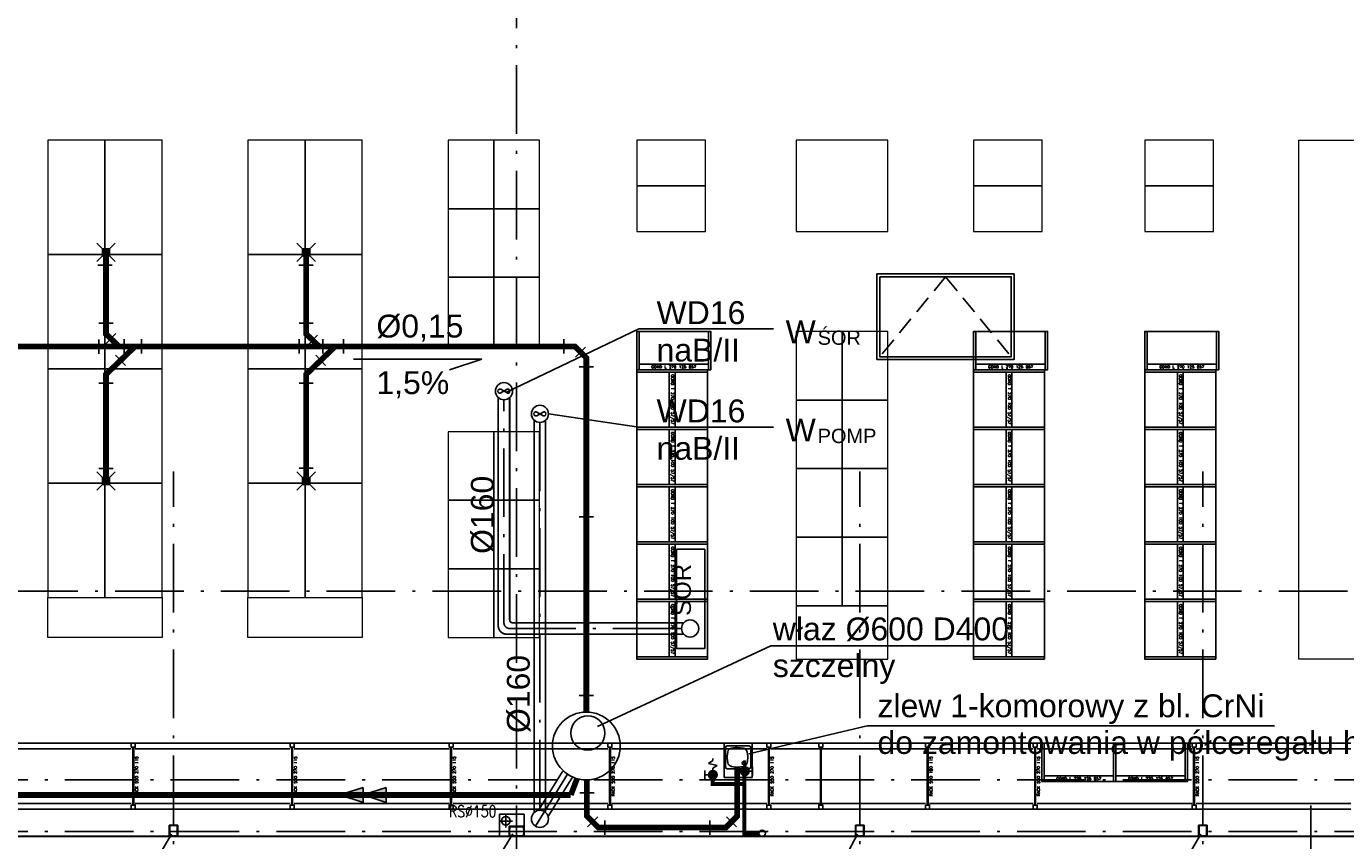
# Model space of a CAD drawing. Extents: x 153948 to 285449, y -89387 to -60195.
# Tile 31 of 100: x 256903 to 259210, y -85696 to -84272. Entities that reach past the tile are written whole.
import ezdxf
from ezdxf.enums import TextEntityAlignment as Align

# ---------------------------------------------------------------- set-up
doc = ezdxf.new("R2010")
doc.units = 0
doc.header["$LTSCALE"] = 100
doc.header["$MEASUREMENT"] = 0
doc.linetypes.add('ACAD_ISO10W100', pattern=[18.5, 12, -3, 0.5, -3])
doc.linetypes.add('HIDDEN2', pattern=[4.7625, 3.175, -1.5875])
doc.layers.get('0').update_dxf_attribs({"linetype": 'CONTINUOUS'})
for name, color, linetype in [('1', 2, 'CONTINUOUS'), ('_INST OPIS', 7, 'CONTINUOUS'), ('_INST WODA', 4, 'CONTINUOUS'), ('_PROJ KS', 33, 'CONTINUOUS'), ('A-ARM', 2, 'CONTINUOUS'), ('K-STA', 2, 'CONTINUOUS'), ('kanalizacja', 6, 'CONTINUOUS'), ('KRATKI', 33, 'CONTINUOUS'), ('OSIE', 8, 'ACAD_ISO10W100'), ('R-----OP', 2, 'CONTINUOUS'), ('RS REGAŁY', 7, 'CONTINUOUS'), ('RYNNY', 2, 'CONTINUOUS'), ('SCIANY-GK', 11, 'CONTINUOUS'), ('TEXT', 11, 'CONTINUOUS'), ('WENTYLACJA', 41, 'CONTINUOUS'), ('ŚWIETLIK', 2, 'CONTINUOUS')]:
    doc.layers.add(name, color=color, linetype=linetype)
doc.layers.add('PANELE', color=3, linetype='CONTINUOUS', lineweight=30)
doc.layers.add('RAK 140', color=2, linetype='CONTINUOUS', lineweight=9)
doc.styles.add('DYBY-NORMALNY-0-8-N', font='ROMANS.SHX', dxfattribs={"width": 0.8})
doc.styles.add('instalacje', font='arial.ttf', dxfattribs={"height": 40})
doc.styles.get("Standard").update_dxf_attribs({"font": 'txt.shx'})

# ---------------------------------------------------------------- blocks, each defined once
blk = doc.blocks.new('SC260X2')
at = {"layer": '1'}
for points in [[(-13, 9), (-13, 0), (-12.4, 0), (-12.1, 7, -0.401015), (-11.1, 7.9), (11.1, 7.9, -0.401015), (12.1, 7), (12.4, 0), (13, 0), (13, 9)], [(-13, -9), (-13, 0), (-12.4, 0), (-12.1, -7, 0.401015), (-11.1, -7.9), (11.1, -7.9, 0.401015), (12.1, -7), (12.4, 0), (13, 0), (13, -9)]]:
    blk.add_lwpolyline(points, format="xyb", close=True, dxfattribs=at)
blk = doc.blocks.new('SC200X2')
at = {"layer": '1'}
for points in [[(-10, 7.5), (-10, 0), (-9.7, 0, 0.391021), (-9.1, 0.6), (-8.7, 5.6, -0.391021), (-7.6, 6.6), (7.6, 6.6, -0.391021), (8.7, 5.6), (9.1, 0.6, 0.391021), (9.7, 0), (10, 0), (10, 7.5)], [(-10, -7.5), (-10, 0), (-9.7, 0, -0.391021), (-9.1, -0.6), (-8.7, -5.6, 0.391021), (-7.6, -6.6), (7.6, -6.6, 0.391021), (8.7, -5.6), (9.1, -0.6, -0.391021), (9.7, 0), (10, 0), (10, -7.5)]]:
    blk.add_lwpolyline(points, format="xyb", close=True, dxfattribs=at)
blk = doc.blocks.new('Wpust_kr')
for p, q in [((0, 12.5), (-10, 22.5)), ((0, 0), (-10, -10)), ((0, 0), (0, 12.5)), ((0, 12.5), (12.5, 12.5)), ((0, 10), (12.5, 10)), ((0, 7.5), (12.5, 7.5)), ((0, 5), (12.5, 5)), ((0, 2.5), (12.5, 2.5)), ((12.5, 0), (0, 0)), ((12.5, 12.5), (22.5, 22.5)), ((12.5, 12.5), (12.5, 0)), ((12.5, 0), (22.5, -10))]:
    blk.add_line(p, q)
blk = doc.blocks.new('ZLEW')
at = {"layer": 'A-ARM'}
for p, q in [((0, 49.1), (0, 0)), ((60, 49.1), (0, 49.1)), ((18.5, 46.6), (52.5, 46.6)), ((60, 0), (60, 49.1)), ((15.5, 43.6), (15.5, 5.5)), ((18.3, 29), (19.5, 36.1)), ((19.5, 15.3), (18.3, 26.1)), ((26, 42.6), (34.2, 43.9)), ((36.8, 43.9), (45, 42.6)), ((51.5, 36.1), (52.7, 29)), ((52.7, 26.1), (51.5, 15.3)), ((55.5, 43.6), (55.5, 5.5)), ((0, 0), (60, 0)), ((18.5, 2.5), (52.5, 2.5)), ((34.2, 7.5), (26, 8.8)), ((45, 8.8), (36.8, 7.5))]:
    blk.add_line(p, q, dxfattribs=at)
for centre, radius in [((10, 13.1), 1.5), ((25.5, 14.8), 2.5)]:
    blk.add_circle(centre, radius, dxfattribs=at)
for centre, radius, start, end in [((18.5, 43.6), 3, 90, 180), ((52.5, 43.6), 3, 0, 90), ((26.1, 27.5), 8, 169.6952, 190.3048), ((27.4, 34.7), 8, 99.4623, 169.6952), ((35.5, 36), 8, 80.5377, 99.4623), ((43.6, 34.7), 8, 10.3048, 80.5377), ((44.9, 27.5), 8, 349.6952, 10.3048), ((18.5, 5.5), 3, 180, 270), ((27.4, 16.7), 8, 190.3048, 260.5377), ((35.5, 15.4), 8, 260.5377, 279.4623), ((43.6, 16.7), 8, 279.4623, 349.6952), ((52.5, 5.5), 3, 270, 0)]:
    blk.add_arc(centre, radius, start, end, dxfattribs=at)
blk = doc.blocks.new('A$C67367134')
at = {"layer": '_INST WODA', "ltscale": 0.1}
for p, q in [((-7.5, 27.3), (0, 32.6)), ((7.7, 24), (-7.5, 27.3)), ((0, 32.6), (0, 36.3)), ((0, 19.3), (7.7, 24)), ((-13.8, 15.2), (-13.8, 0)), ((-13.8, 7.6), (-7.6, 7.6)), ((0, 15.2), (0, 19.3))]:
    blk.add_line(p, q, dxfattribs=at)
blk.add_circle((0, 7.6), 7.58, dxfattribs=at)
blk = doc.blocks.new('A$C1D1C4443')
at = {"layer": '_INST WODA', "ltscale": 0.1}
blk.add_hatch(color=256, dxfattribs=at).paths.add_polyline_path([(7.6, 0, 1), (-7.6, 0, 1)])
blk.add_blockref('A$C67367134', (0, -7.6), dxfattribs=at)
blk = doc.blocks.new('GOND T 270 100 57_57')
at = {"color": 5}
for points in [[(0, 0), (4, 0), (4, 124), (0, 124)], [(4, 124), (100.4, 124), (100.4, 67), (4, 67)], [(4, 57), (100.4, 57), (100.4, 67), (4, 67)], [(4, 57), (100.4, 57), (100.4, 0), (4, 0)]]:
    blk.add_lwpolyline(points, close=True, dxfattribs=at)
at = {"color": 5, "insert": (52.2, 62), "char_height": 5, "width": 96.4, "attachment_point": 5}
blk.add_mtext('GOND T 270 100 57/57', dxfattribs=at)
blk = doc.blocks.new('NOGA GOND T 270 004 57_57')
at = {"color": 5}
blk.add_lwpolyline([(0, 0), (4, 0), (4, 124), (0, 124)], close=True, dxfattribs=at)
blk = doc.blocks.new('GOND L 270 125 057')
at = {"color": 5}
for points in [[(0, 0), (4, 0), (4, 67), (0, 67)], [(4, 67), (125.4, 67), (125.4, 10), (4, 10)], [(4, 0), (125.4, 0), (125.4, 10), (4, 10)]]:
    blk.add_lwpolyline(points, close=True, dxfattribs=at)
at = {"color": 5, "insert": (64.7, 5), "char_height": 5, "width": 121.4, "attachment_point": 5}
blk.add_mtext('GOND L 270 125 057', dxfattribs=at)
blk = doc.blocks.new('NOGA GOND L 270 004 057')
at = {"color": 5}
blk.add_lwpolyline([(0, 0), (4, 0), (4, 67), (0, 67)], close=True, dxfattribs=at)
blk = doc.blocks.new('RACK 550 270 115')
at = {"color": 6}
for p, q in [((2.75, 108), (2.75, 7)), ((4.25, 108), (4.25, 7)), ((7, 115), (277.8, 115)), ((7, 105.5), (277.8, 105.5)), ((7, 9.5), (277.8, 9.5)), ((7, 0), (277.8, 0))]:
    blk.add_line(p, q, dxfattribs=at)
for points in [[(0, 108), (7, 108), (7, 115), (0, 115)], [(0, 0), (7, 0), (7, 7), (0, 7)]]:
    blk.add_lwpolyline(points, close=True, dxfattribs=at)
at = {"color": 6, "insert": (9.25, 57.5), "char_height": 5, "width": 101, "attachment_point": 5, "rotation": 90}
blk.add_mtext('RACK 550 270 115', dxfattribs=at)
blk = doc.blocks.new('NOGA RACK 270 007 115')
at = {"color": 5}
for p, q in [((2.75, 108), (2.75, 7)), ((4.25, 108), (4.25, 7))]:
    blk.add_line(p, q, dxfattribs=at)
for points in [[(0, 108), (7, 108), (7, 115), (0, 115)], [(0, 0), (7, 0), (7, 7), (0, 7)]]:
    blk.add_lwpolyline(points, close=True, dxfattribs=at)
blk = doc.blocks.new('RACK 550 180 115')
at = {"color": 6}
for p, q in [((2.75, 108), (2.75, 7)), ((4.25, 108), (4.25, 7)), ((7, 115), (187.8, 115)), ((7, 105.5), (187.8, 105.5)), ((7, 9.5), (187.8, 9.5)), ((7, 0), (187.8, 0))]:
    blk.add_line(p, q, dxfattribs=at)
for points in [[(0, 108), (7, 108), (7, 115), (0, 115)], [(0, 0), (7, 0), (7, 7), (0, 7)]]:
    blk.add_lwpolyline(points, close=True, dxfattribs=at)
at = {"color": 6, "insert": (9.25, 57.5), "char_height": 5, "width": 101, "attachment_point": 5, "rotation": 90}
blk.add_mtext('RACK 550 180 115', dxfattribs=at)

msp = doc.modelspace()

# ---------------------------------------------------------------- hatches: boundary and pattern name
at = {"layer": '_INST WODA', "ltscale": 0.1}
msp.add_hatch(color=256, dxfattribs=at).paths.add_polyline_path([(258151.62, -85574.1, -1), (258166.79, -85574.1, -1)])
at = {"layer": '_PROJ KS', "ltscale": 0.1}
for points in [[(257491.91, -85602.97), (257491.91, -85628.95), (257451.29, -85615.96)], [(257532.53, -85602.97), (257532.53, -85628.95), (257491.91, -85615.96)]]:
    msp.add_hatch(color=256, dxfattribs=at).paths.add_polyline_path(points)

# ---------------------------------------------------------------- linework, layer by layer
at = {"layer": '_INST OPIS', "ltscale": 0.1}
for p, q in [((257974.17, -84800.69), (257741.27, -84912.21)), ((258209.85, -84800.69), (257974.17, -84800.69)), ((257475.22, -84853.89), (257699.4, -84853.89)), ((257699.4, -84853.89), (257642.72, -84872.49)), ((257974.17, -84972.55), (257816.1, -84949.4)), ((258209.85, -84972.55), (257974.17, -84972.55)), ((258205.18, -85355.02), (257901.85, -85496.02)), ((258619.87, -85355.02), (258205.18, -85355.02)), ((258373.35, -85495.16), (258166.28, -85543.86)), ((259085.89, -85495.16), (258373.35, -85495.16))]:
    msp.add_line(p, q, dxfattribs=at)
at = {"layer": '_INST WODA', "ltscale": 0.1}
for p, q in [((258173, -85574.1), (258166.79, -85574.1)), ((258173, -85566.52), (258173, -85581.68))]:
    msp.add_line(p, q, dxfattribs=at)
for points, const_width in [([(258159.2, -85566.52), (258159.2, -85555.27)], 5), ([(258103.41, -85588.21), (258103.41, -85596.74), (258158.54, -85596.74), (258158.54, -85682.97), (258184.13, -85682.97)], 7), ([(258158.54, -85596.74), (258158.54, -85570.09)], 7)]:
    msp.add_lwpolyline(points, dxfattribs=dict(at, const_width=const_width))
for centre, radius in [((258159.2, -85574.1), 7.58), ((258189.71, -85682.97), 5.57)]:
    msp.add_circle(centre, radius, dxfattribs=at)
at = {"layer": '_PROJ KS', "color": 7, "ltscale": 0.1}
for p, q in [((257052.86, -84689.29), (257027.95, -84689.29)), ((257404.69, -84689.29), (257379.78, -84689.29)), ((257054.76, -84790.45), (257029.86, -84790.45)), ((257404.76, -84790.45), (257379.86, -84790.45)), ((257029.9, -84819.5), (257029.9, -84844.41)), ((257059.35, -84808.69), (257042.07, -84826.63)), ((257074.3, -84818.99), (257074.3, -84843.9)), ((257104.41, -84818.99), (257104.41, -84843.9)), ((257380.26, -84818.99), (257380.26, -84843.9)), ((257412.31, -84811.54), (257395.04, -84829.48)), ((257421.42, -84818.99), (257421.42, -84843.9)), ((257457.74, -84818.99), (257457.74, -84843.9)), ((257842.97, -84818.99), (257842.97, -84843.9)), ((257059.07, -84846.92), (257076.34, -84864.86)), ((257409.07, -84846.92), (257426.34, -84864.86)), ((257881.05, -84832.64), (257863.44, -84850.25)), ((257894.7, -84867.04), (257869.79, -84867.04)), ((257054.76, -84895.47), (257029.86, -84895.47)), ((257404.76, -84895.59), (257379.86, -84895.59)), ((257054.76, -85044.7), (257029.86, -85044.7)), ((257404.76, -85044.59), (257379.86, -85044.59)), ((257894.7, -85129.2), (257869.79, -85129.2)), ((257894.7, -85441.91), (257869.79, -85441.91)), ((258158.5, -85585.59), (258133.59, -85585.59)), ((257895.78, -85612.43), (257870.88, -85612.43)), ((257895.78, -85640.59), (257870.88, -85640.59)), ((257902.14, -85654.26), (257884.52, -85671.87)), ((258127.24, -85654.26), (258144.85, -85671.87)), ((258158.5, -85640.59), (258133.59, -85640.59)), ((257914.59, -85660.61), (257914.59, -85685.52)), ((258098.32, -85660.61), (258098.32, -85685.52))]:
    msp.add_line(p, q, dxfattribs=at)
at = {"layer": '_PROJ KS', "ltscale": 0.1}
for p, q in [((257451.29, -85615.96), (257491.91, -85602.97)), ((257491.91, -85602.97), (257491.91, -85628.95)), ((257491.91, -85615.96), (257532.53, -85602.97)), ((257532.53, -85602.97), (257532.53, -85628.95)), ((257451.29, -85615.96), (257491.91, -85628.95)), ((257491.91, -85615.96), (257532.53, -85628.95))]:
    msp.add_line(p, q, dxfattribs=at)
at = {"layer": '_PROJ KS', "ltscale": 0.1, "const_width": 10}
for points in [[(257042.31, -84673.04), (257042.31, -84809.57), (257065.04, -84831.45)], [(257392.31, -84673.04), (257392.31, -84809.57), (257415.04, -84831.45)], [(256003.86, -85672.41), (256003.86, -84851.45), (256023.86, -84831.45), (257862.25, -84831.45), (257882.25, -84851.45), (257882.25, -85470.92)], [(257042.31, -85060.54), (257042.31, -84880.34), (257093.1, -84831.45)], [(257392.31, -85060.54), (257392.31, -84880.34), (257443.1, -84831.45)], [(257855.09, -85615.96), (253113.93, -85615.96), (253113.93, -85265.07)], [(258146.05, -85567.33), (258146.05, -85653.06), (258126.05, -85673.06), (257903.33, -85673.06), (257883.33, -85653.06), (257883.33, -85589.55)], [(257866.15, -85587.32), (257855.09, -85615.96)]]:
    msp.add_lwpolyline(points, dxfattribs=at)
at = {"layer": '_PROJ KS', "ltscale": 0.1}
for centre, radius in [((257882.25, -85530.23), 59.31), ((257884.88, -85507.68), 30)]:
    msp.add_circle(centre, radius, dxfattribs=at)
at = {"layer": 'kanalizacja'}
msp.add_lwpolyline([(258040.15, -85186.04), (258089.43, -85186.04), (258089.43, -85359.81), (258040.15, -85359.81)], close=True, dxfattribs=at)
at = {"layer": 'OSIE', "ltscale": 0.1}
for p, q in [((257760.4, -86679.55), (257760.4, -73374.65)), ((257160.4, -86036.78), (257160.4, -85049.97)), ((258360.4, -86036.78), (258360.4, -85049.97)), ((258960.4, -86036.78), (258960.4, -85049.97)), ((248363.17, -85259.55), (263229.19, -85259.55)), ((247720.4, -85589.55), (263229.19, -85589.55)), ((257741.54, -85672.89), (257741.54, -85650.09)), ((257752.94, -85661.49), (257730.15, -85661.49)), ((247720.4, -85679.55), (263229.19, -85679.55))]:
    msp.add_line(p, q, dxfattribs=at)
at = {"layer": 'PANELE', "ltscale": 0.5}
msp.add_line((260290.4, -85688.55), (255925.4, -85688.55), dxfattribs=at)
at = {"layer": 'R-----OP'}
msp.add_line((259149.09, -85634.14), (259149.09, -85745.87), dxfattribs=at)
at = {"layer": 'RAK 140'}
for points in [[(257040.4, -84670.55), (257040.4, -84470.55), (256940.4, -84470.55), (256940.4, -84670.55)], [(257140.4, -84670.55), (257140.4, -84470.55), (257040.4, -84470.55), (257040.4, -84670.55)], [(257390.4, -84670.55), (257390.4, -84470.55), (257290.4, -84470.55), (257290.4, -84670.55)], [(257490.4, -84670.55), (257490.4, -84470.55), (257390.4, -84470.55), (257390.4, -84670.55)], [(257640.4, -84470.55), (257640.4, -84590.55), (257720.4, -84590.55), (257720.4, -84470.55)], [(257720.4, -84470.55), (257720.4, -84590.55), (257800.4, -84590.55), (257800.4, -84470.55)], [(257970.4, -84550.55), (258090.4, -84550.55), (258090.4, -84470.55), (257970.4, -84470.55)], [(258249.4, -84630.15), (258409.4, -84630.15), (258409.4, -84470.55), (258249.4, -84470.55)], [(258559.4, -84550.55), (258679.4, -84550.55), (258679.4, -84470.55), (258559.4, -84470.55)], [(258858.8, -84550.55), (258978.8, -84550.55), (258978.8, -84470.55), (258858.8, -84470.55)], [(259128.4, -84470.55), (259288.47, -84470.55), (259288.47, -85378.15), (259128.4, -85378.15)], [(257970.4, -84630.55), (258090.4, -84630.55), (258090.4, -84550.55), (257970.4, -84550.55)], [(258559.4, -84630.55), (258679.4, -84630.55), (258679.4, -84550.55), (258559.4, -84550.55)], [(258858.8, -84630.55), (258978.8, -84630.55), (258978.8, -84550.55), (258858.8, -84550.55)], [(257640.4, -84590.55), (257640.4, -84710.55), (257720.4, -84710.55), (257720.4, -84590.55)], [(257720.4, -84590.55), (257720.4, -84710.55), (257800.4, -84710.55), (257800.4, -84590.55)], [(257040.4, -84870.55), (257040.4, -84670.55), (256940.4, -84670.55), (256940.4, -84870.55)], [(257140.4, -84870.55), (257140.4, -84670.55), (257040.4, -84670.55), (257040.4, -84870.55)], [(257390.4, -84870.55), (257390.4, -84670.55), (257290.4, -84670.55), (257290.4, -84870.55)], [(257490.4, -84870.55), (257490.4, -84670.55), (257390.4, -84670.55), (257390.4, -84870.55)], [(257640.4, -84710.55), (257640.4, -84830.55), (257720.4, -84830.55), (257720.4, -84710.55)], [(257720.4, -84710.55), (257720.4, -84830.55), (257800.4, -84830.55), (257800.4, -84710.55)], [(258329.4, -84925.15), (258329.4, -84805.15), (258249.4, -84805.15), (258249.4, -84925.15)], [(258409.4, -84925.15), (258409.4, -84805.15), (258329.4, -84805.15), (258329.4, -84925.15)], [(257040.4, -85070.55), (257040.4, -84870.55), (256940.4, -84870.55), (256940.4, -85070.55)], [(257140.4, -85070.55), (257140.4, -84870.55), (257040.4, -84870.55), (257040.4, -85070.55)], [(257390.4, -85070.55), (257390.4, -84870.55), (257290.4, -84870.55), (257290.4, -85070.55)], [(257490.4, -85070.55), (257490.4, -84870.55), (257390.4, -84870.55), (257390.4, -85070.55)], [(258329.4, -85045.15), (258329.4, -84925.15), (258249.4, -84925.15), (258249.4, -85045.15)], [(258409.4, -85045.15), (258409.4, -84925.15), (258329.4, -84925.15), (258329.4, -85045.15)], [(257640.4, -84980.55), (257640.4, -85100.55), (257720.4, -85100.55), (257720.4, -84980.55)], [(257720.4, -84980.55), (257720.4, -85100.55), (257800.4, -85100.55), (257800.4, -84980.55)], [(258329.4, -85165.15), (258329.4, -85045.15), (258249.4, -85045.15), (258249.4, -85165.15)], [(258409.4, -85165.15), (258409.4, -85045.15), (258329.4, -85045.15), (258329.4, -85165.15)], [(257040.4, -85270.55), (257040.4, -85070.55), (256940.4, -85070.55), (256940.4, -85270.55)], [(257140.4, -85270.55), (257140.4, -85070.55), (257040.4, -85070.55), (257040.4, -85270.55)], [(257390.4, -85270.55), (257390.4, -85070.55), (257290.4, -85070.55), (257290.4, -85270.55)], [(257490.4, -85270.55), (257490.4, -85070.55), (257390.4, -85070.55), (257390.4, -85270.55)], [(257640.4, -85100.55), (257640.4, -85220.55), (257720.4, -85220.55), (257720.4, -85100.55)], [(257720.4, -85100.55), (257720.4, -85220.55), (257800.4, -85220.55), (257800.4, -85100.55)], [(258329.4, -85285.15), (258329.4, -85165.15), (258249.4, -85165.15), (258249.4, -85285.15)], [(258409.4, -85285.15), (258409.4, -85165.15), (258329.4, -85165.15), (258329.4, -85285.15)], [(257640.4, -85220.55), (257640.4, -85340.55), (257720.4, -85340.55), (257720.4, -85220.55)], [(257720.4, -85220.55), (257720.4, -85340.55), (257800.4, -85340.55), (257800.4, -85220.55)], [(256940.4, -85270.55), (257140.4, -85270.55), (257140.4, -85340.55), (256940.4, -85340.55)], [(257290.4, -85270.55), (257490.4, -85270.55), (257490.4, -85340.55), (257290.4, -85340.55)], [(258409.4, -85378.15), (258409.4, -85285.15), (258249.4, -85285.15), (258249.4, -85378.15)]]:
    msp.add_lwpolyline(points, close=True, dxfattribs=at)
at = {"layer": 'RYNNY', "ltscale": 0.1}
msp.add_circle((257741.54, -85661.13), 7.5, dxfattribs=at)
at = {"layer": 'SCIANY-GK', "ltscale": 0.1}
for p, q in [((257773.4, -85649.55), (257730.4, -85649.55)), ((257730.4, -85688.55), (257730.4, -85649.55)), ((257773.4, -85670.55), (257773.4, -85649.55))]:
    msp.add_line(p, q, dxfattribs=at)
at = {"layer": 'TEXT'}
for p, q in [((257093.03, -85792.74), (257156.65, -85684.55)), ((257686.99, -85792.74), (257753.86, -85684.05)), ((258298.55, -85792.74), (258356.65, -85684.55)), ((258893.03, -85792.74), (258956.65, -85684.55))]:
    msp.add_line(p, q, dxfattribs=at)
at = {"layer": 'WENTYLACJA', "ltscale": 0.1}
for p, q in [((257743.84, -84906.39), (257732.54, -84912.84)), ((257732.54, -84906.39), (257743.84, -84912.84)), ((257806.76, -84946.17), (257795.45, -84952.63)), ((257795.45, -84946.17), (257806.76, -84952.63))]:
    msp.add_line(p, q, dxfattribs=at)
at = {"layer": 'WENTYLACJA', "ltscale": 0.1, "const_width": 3}
for points in [[(258052.55, -85334.75), (257743.19, -85334.75, -0.4142136), (257728.19, -85319.75), (257728.19, -84920.79)], [(258052.55, -85314.75), (257753.19, -85314.75, -0.4142136), (257748.19, -85309.75), (257748.19, -84920.79)]]:
    msp.add_lwpolyline(points, format="xyb", dxfattribs=at)
at = {"layer": 'WENTYLACJA', "color": 7, "linetype": 'ACAD_ISO10W100', "ltscale": 0.1}
msp.add_lwpolyline([(258048.73, -85324.75), (257748.19, -85324.75, -0.4142136), (257738.19, -85314.75), (257738.19, -84924.61)], format="xyb", dxfattribs=at)
at = {"layer": 'WENTYLACJA', "ltscale": 0.1, "const_width": 3}
for points in [[(257791.1, -84960.58), (257791.1, -85646.58)], [(257811.1, -84960.58), (257811.1, -85646.58)], [(257840.93, -85574.38), (257798.48, -85642.99)], [(257857.94, -85584.9), (257815.49, -85653.51)]]:
    msp.add_lwpolyline(points, dxfattribs=at)
at = {"layer": 'WENTYLACJA', "color": 7, "linetype": 'ACAD_ISO10W100', "ltscale": 0.1}
for points in [[(257801.1, -84964.4), (257801.1, -85642.76)], [(257849.43, -85579.64), (257793.21, -85670.51)]]:
    msp.add_lwpolyline(points, dxfattribs=at)
at = {"layer": 'WENTYLACJA', "ltscale": 0.1}
for centre in [(257738.19, -84909.61), (257801.1, -84949.4), (258063.73, -85324.75), (257801.1, -85657.76)]:
    msp.add_circle(centre, 15, dxfattribs=at)
for centre, start, end in [((257731.13, -84909.61), 66.39253, 293.60747), ((257745.25, -84909.61), 246.39253, 113.60747), ((257794.04, -84949.4), 66.39253, 293.60747), ((257808.17, -84949.4), 246.39253, 113.60747)]:
    msp.add_arc(centre, 3.52, start, end, dxfattribs=at)
at = {"layer": 'ŚWIETLIK', "linetype": 'HIDDEN2', "ltscale": 0.1}
for q in [(258395.4, -84849.55), (258625.4, -84849.55)]:
    msp.add_line((258510.4, -84709.55), q, dxfattribs=at)
at = {"layer": 'ŚWIETLIK'}
for points in [[(258390.4, -84704.55), (258630.4, -84704.55), (258630.4, -84854.55), (258390.4, -84854.55)], [(258395.4, -84709.55), (258625.4, -84709.55), (258625.4, -84849.55), (258395.4, -84849.55)]]:
    msp.add_lwpolyline(points, close=True, dxfattribs=at)

# ---------------------------------------------------------------- block references
at = {"layer": '_INST WODA', "ltscale": 0.1}
msp.add_blockref('A$C1D1C4443', (258103.41, -85580.62), dxfattribs=at)
at = {"layer": 'A-ARM', "ltscale": 0.1, "rotation": 90}
msp.add_blockref('ZLEW', (258172.16, -85585.59), dxfattribs=at)
at = {"layer": 'K-STA', "ltscale": 0.5, "rotation": 270}
for p in [(257160.4, -85678.55), (258360.4, -85678.55), (258960.4, -85678.55)]:
    msp.add_blockref('SC200X2', p, dxfattribs=at)
at = {"layer": 'K-STA', "ltscale": 0.5}
msp.add_blockref('SC260X2', (257760.4, -85679.55), dxfattribs=at)
at = {"layer": 'kanalizacja', "rotation": 270}
for p in [(257036.06, -84660.54), (257386.06, -84660.54), (257036.06, -85060.54), (257386.06, -85060.54)]:
    msp.add_blockref('Wpust_kr', p, dxfattribs=at)
at = {"layer": 'KRATKI', "rotation": 270}
for p in [(257036.06, -84660.54), (257386.06, -84660.54), (257036.06, -85060.54), (257386.06, -85060.54)]:
    msp.add_blockref('Wpust_kr', p, dxfattribs=at)
at = {"layer": 'RS REGAŁY'}
for name, p in [('GOND L 270 125 057', (257970.4, -84872.15)), ('NOGA GOND L 270 004 057', (258095.8, -84872.15)), ('GOND L 270 125 057', (258559.4, -84872.15)), ('NOGA GOND L 270 004 057', (258684.8, -84872.15)), ('GOND L 270 125 057', (258858.8, -84872.15)), ('NOGA GOND L 270 004 057', (258984.2, -84872.15)), ('RACK 550 270 115', (256808.8, -85640.59)), ('RACK 550 270 115', (257086.6, -85640.59)), ('RACK 550 270 115', (257364.4, -85640.59)), ('RACK 550 270 115', (257642.2, -85640.59)), ('RACK 550 270 115', (257920, -85640.59)), ('RACK 550 270 115', (258197.8, -85640.59)), ('NOGA RACK 270 007 115', (258288.8, -85640.59)), ('RACK 550 180 115', (258475.6, -85640.59)), ('RACK 550 270 115', (258663.6, -85640.59)), ('GOND L 270 125 057', (258678.6, -85592.59)), ('GOND L 270 125 057', (258804, -85592.59)), ('NOGA GOND L 270 004 057', (258929.4, -85592.59)), ('RACK 550 270 115', (258941.4, -85640.59))]:
    msp.add_blockref(name, p, dxfattribs=at)
at = {"layer": 'RS REGAŁY', "rotation": 270}
for name, p in [('GOND T 270 100 57_57', (257970.4, -84872.15)), ('GOND T 270 100 57_57', (258559.4, -84872.15)), ('GOND T 270 100 57_57', (258858.8, -84872.15)), ('GOND T 270 100 57_57', (257970.4, -84972.55)), ('GOND T 270 100 57_57', (258559.4, -84972.55)), ('GOND T 270 100 57_57', (258858.8, -84972.55)), ('GOND T 270 100 57_57', (257970.4, -85072.95)), ('GOND T 270 100 57_57', (258559.4, -85072.95)), ('GOND T 270 100 57_57', (258858.8, -85072.95)), ('GOND T 270 100 57_57', (257970.4, -85173.35)), ('GOND T 270 100 57_57', (258559.4, -85173.35)), ('GOND T 270 100 57_57', (258858.8, -85173.35)), ('GOND T 270 100 57_57', (257970.4, -85273.75)), ('GOND T 270 100 57_57', (258559.4, -85273.75)), ('GOND T 270 100 57_57', (258858.8, -85273.75)), ('NOGA GOND T 270 004 57_57', (257970.4, -85374.15)), ('NOGA GOND T 270 004 57_57', (258559.4, -85374.15)), ('NOGA GOND T 270 004 57_57', (258858.8, -85374.15))]:
    msp.add_blockref(name, p, dxfattribs=at)

# ---------------------------------------------------------------- texts
at = {"layer": '_INST OPIS', "ltscale": 0.1, "style": 'instalacje'}
for s, height, p in [('WD16', 40, (258005.08, -84792.33)), ('%%C0,15 ', 40, (257515.19, -84815.84)), ('W', 40, (258230.77, -84825.78)), ('ŚOR', 25, (258286.75, -84828.57)), ('naB/II', 40, (258005.08, -84857.78)), ('1,5%%%', 40, (257515.19, -84914.77)), ('WD16', 40, (258005.08, -84964.18)), ('W', 40, (258230.77, -84997.64)), ('POMP', 25, (258286.75, -85000.42)), ('naB/II', 40, (258005.08, -85029.64)), ('właz %%C600 D400', 40, (258208.36, -85345.48)), ('szczelny', 40, (258208.36, -85409.74)), ('zlew 1-komorowy z bl. CrNi', 40, (258391.36, -85479.92)), ('do zamontowania w półceregału h=85cm', 40, (258391.36, -85544.17))]:
    msp.add_text(s, height=height, dxfattribs=at).set_placement(p)
for p in [(257720.4, -85194.33), (257783.32, -85507.66)]:
    msp.add_text('%%C160', height=40, rotation=90, dxfattribs=at).set_placement(p)
at = {"layer": 'kanalizacja', "insert": (258035.21, -85302.75), "char_height": 30, "width": 123.2315, "attachment_point": 1, "rotation": 90}
msp.add_mtext('{\\fArial|b0|i0|c238|p34;ŚOR}', dxfattribs=at)
at = {"layer": 'R-----OP', "color": 2, "style": 'DYBY-NORMALNY-0-8-N', "width": 0.8}
msp.add_text('RS%%c150', height=20, dxfattribs=at).set_placement((257683.57, -85644.58), align=Align.MIDDLE)

doc.saveas('drawing.dxf')
